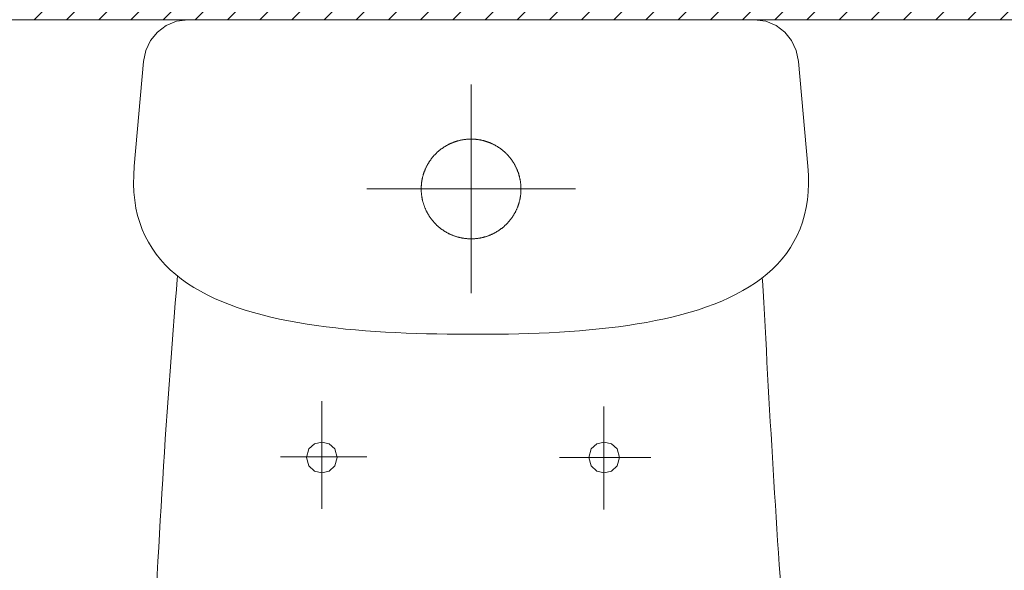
# Model space of a CAD drawing. Header units: inches. Extents: x 27484 to 71626, y -45113 to 39.
# Tile 86 of 256: x 34155 to 34209, y -31836 to -31806. Entities that reach past the tile are written whole.
import ezdxf

# ---------------------------------------------------------------- set-up
doc = ezdxf.new("R2010")
doc.units = ezdxf.units.IN
doc.header["$LTSCALE"] = 50
doc.header["$MEASUREMENT"] = 0
for name, color, linetype, lineweight in [('A-ARMATURA', 45, 'Continuous', 5), ('A-SCIANY', 5, 'Continuous', 18), ('A-ść. istn.', 8, 'Continuous', 0)]:
    doc.layers.add(name, color=color, linetype=linetype, lineweight=lineweight)

# ---------------------------------------------------------------- blocks, each defined once
blk = doc.blocks.new('A$C04280096')
at = {"layer": 'A-ARMATURA'}
for p, q in [((-161.82, -0.83), (-155.43, 0)), ((-155.43, 0), (155.43, 0)), ((155.43, 0), (161.82, -0.83)), ((-172.25, -6.79), (-167.48, -3.17)), ((-167.48, -3.17), (-161.82, -0.83)), ((161.82, -0.83), (167.48, -3.17)), ((167.48, -3.17), (172.25, -6.79)), ((-176, -11.46), (-172.25, -6.79)), ((172.25, -6.79), (176, -11.47)), ((-178.58, -16.96), (-176, -11.46)), ((176, -11.47), (178.58, -16.97)), ((-179.85, -23.06), (-178.58, -16.96)), ((178.58, -16.97), (179.85, -23.06)), ((-184.97, -80.5), (-179.85, -23.06)), ((179.85, -23.06), (184.97, -80.5)), ((0, -150.3), (0, -35.69)), ((-15.13, -70.16), (-15.37, -70.32)), ((-14.89, -70), (-15.13, -70.16)), ((-14.65, -69.84), (-14.89, -70)), ((-14.41, -69.69), (-14.65, -69.84)), ((-14.16, -69.54), (-14.41, -69.69)), ((-13.92, -69.39), (-14.16, -69.54)), ((-13.67, -69.25), (-13.92, -69.39)), ((-13.42, -69.11), (-13.67, -69.25)), ((-13.17, -68.97), (-13.42, -69.11)), ((-12.92, -68.83), (-13.17, -68.97)), ((-12.66, -68.7), (-12.92, -68.83)), ((-12.41, -68.57), (-12.66, -68.7)), ((-12.15, -68.44), (-12.41, -68.57)), ((-11.89, -68.31), (-12.15, -68.44)), ((-11.63, -68.19), (-11.89, -68.31)), ((-11.37, -68.07), (-11.63, -68.19)), ((-11.11, -67.95), (-11.37, -68.07)), ((-10.85, -67.84), (-11.11, -67.95)), ((-10.58, -67.72), (-10.85, -67.84)), ((-10.32, -67.62), (-10.58, -67.72)), ((-10.05, -67.51), (-10.32, -67.62)), ((-9.79, -67.4), (-10.05, -67.51)), ((-9.52, -67.3), (-9.79, -67.4)), ((-9.25, -67.21), (-9.52, -67.3)), ((-8.98, -67.11), (-9.25, -67.21)), ((-8.71, -67.02), (-8.98, -67.11)), ((-8.43, -66.93), (-8.71, -67.02)), ((-8.16, -66.84), (-8.43, -66.93)), ((-7.89, -66.76), (-8.16, -66.84)), ((-7.61, -66.68), (-7.89, -66.76)), ((-7.33, -66.6), (-7.61, -66.68)), ((-7.06, -66.52), (-7.33, -66.6)), ((-6.78, -66.45), (-7.06, -66.52)), ((-6.5, -66.38), (-6.78, -66.45)), ((-6.22, -66.31), (-6.5, -66.38)), ((-5.94, -66.25), (-6.22, -66.31)), ((-5.66, -66.19), (-5.94, -66.25)), ((-5.38, -66.13), (-5.66, -66.19)), ((-5.1, -66.08), (-5.38, -66.13)), ((-4.82, -66.02), (-5.1, -66.08)), ((-4.54, -65.97), (-4.82, -66.02)), ((-4.25, -65.93), (-4.54, -65.97)), ((-3.97, -65.89), (-4.25, -65.93)), ((-3.68, -65.85), (-3.97, -65.89)), ((-3.4, -65.81), (-3.68, -65.85)), ((-3.12, -65.77), (-3.4, -65.81)), ((-2.83, -65.74), (-3.12, -65.77)), ((-2.54, -65.72), (-2.83, -65.74)), ((-2.26, -65.69), (-2.54, -65.72)), ((-1.97, -65.67), (-2.26, -65.69)), ((-1.69, -65.65), (-1.97, -65.67)), ((-1.4, -65.63), (-1.69, -65.65)), ((-1.11, -65.62), (-1.4, -65.63)), ((-0.83, -65.61), (-1.11, -65.62)), ((-0.54, -65.6), (-0.83, -65.61)), ((-0.25, -65.6), (-0.54, -65.6)), ((0.03, -65.6), (-0.25, -65.6)), ((0.32, -65.6), (0.03, -65.6)), ((0.61, -65.6), (0.32, -65.6)), ((0.89, -65.61), (0.61, -65.6)), ((1.18, -65.62), (0.89, -65.61)), ((1.47, -65.64), (1.18, -65.62)), ((1.75, -65.65), (1.47, -65.64)), ((2.04, -65.67), (1.75, -65.65)), ((2.33, -65.7), (2.04, -65.67)), ((2.61, -65.72), (2.33, -65.7)), ((2.9, -65.75), (2.61, -65.72)), ((3.18, -65.78), (2.9, -65.75)), ((3.47, -65.82), (3.18, -65.78)), ((3.75, -65.86), (3.47, -65.82)), ((4.04, -65.9), (3.75, -65.86)), ((4.32, -65.94), (4.04, -65.9)), ((4.6, -65.99), (4.32, -65.94)), ((4.88, -66.04), (4.6, -65.99)), ((5.17, -66.09), (4.88, -66.04)), ((5.45, -66.14), (5.17, -66.09)), ((5.73, -66.2), (5.45, -66.14)), ((6.01, -66.26), (5.73, -66.2)), ((6.29, -66.33), (6.01, -66.26)), ((6.57, -66.4), (6.29, -66.33)), ((6.85, -66.47), (6.57, -66.4)), ((7.12, -66.54), (6.85, -66.47)), ((7.4, -66.62), (7.12, -66.54)), ((7.68, -66.69), (7.4, -66.62)), ((7.95, -66.78), (7.68, -66.69)), ((8.22, -66.86), (7.95, -66.78)), ((8.5, -66.95), (8.22, -66.86)), ((8.77, -67.04), (8.5, -66.95)), ((9.04, -67.13), (8.77, -67.04)), ((9.31, -67.23), (9.04, -67.13)), ((9.58, -67.33), (9.31, -67.23)), ((9.85, -67.43), (9.58, -67.33)), ((10.12, -67.53), (9.85, -67.43)), ((10.38, -67.64), (10.12, -67.53)), ((10.65, -67.75), (10.38, -67.64)), ((10.91, -67.86), (10.65, -67.75)), ((11.17, -67.98), (10.91, -67.86)), ((11.43, -68.1), (11.17, -67.98)), ((11.69, -68.22), (11.43, -68.1)), ((11.95, -68.34), (11.69, -68.22)), ((12.21, -68.47), (11.95, -68.34)), ((12.47, -68.6), (12.21, -68.47)), ((12.72, -68.73), (12.47, -68.6)), ((12.98, -68.86), (12.72, -68.73)), ((13.23, -69), (12.98, -68.86)), ((13.48, -69.14), (13.23, -69)), ((13.73, -69.28), (13.48, -69.14)), ((13.97, -69.43), (13.73, -69.28)), ((14.22, -69.58), (13.97, -69.43)), ((14.46, -69.73), (14.22, -69.58)), ((14.71, -69.88), (14.46, -69.73)), ((14.95, -70.03), (14.71, -69.88)), ((15.19, -70.19), (14.95, -70.03)), ((15.43, -70.35), (15.19, -70.19)), ((-21.09, -75.5), (-21.27, -75.73)), ((-20.9, -75.28), (-21.09, -75.5)), ((-20.72, -75.07), (-20.9, -75.28)), ((-20.53, -74.85), (-20.72, -75.07)), ((-20.34, -74.64), (-20.53, -74.85)), ((-20.14, -74.42), (-20.34, -74.64)), ((-19.95, -74.21), (-20.14, -74.42)), ((-19.75, -74.01), (-19.95, -74.21)), ((-19.55, -73.8), (-19.75, -74.01)), ((-19.35, -73.6), (-19.55, -73.8)), ((-19.14, -73.39), (-19.35, -73.6)), ((-18.94, -73.2), (-19.14, -73.39)), ((-18.73, -73), (-18.94, -73.2)), ((-18.52, -72.8), (-18.73, -73)), ((-18.31, -72.61), (-18.52, -72.8)), ((-18.09, -72.42), (-18.31, -72.61)), ((-17.87, -72.23), (-18.09, -72.42)), ((-17.66, -72.05), (-17.87, -72.23)), ((-17.44, -71.86), (-17.66, -72.05)), ((-17.21, -71.68), (-17.44, -71.86)), ((-16.99, -71.5), (-17.21, -71.68)), ((-16.76, -71.32), (-16.99, -71.5)), ((-16.54, -71.15), (-16.76, -71.32)), ((-16.31, -70.98), (-16.54, -71.15)), ((-16.08, -70.81), (-16.31, -70.98)), ((-15.84, -70.64), (-16.08, -70.81)), ((-15.61, -70.48), (-15.84, -70.64)), ((-15.37, -70.32), (-15.61, -70.48)), ((15.66, -70.52), (15.43, -70.35)), ((15.9, -70.68), (15.66, -70.52)), ((16.13, -70.85), (15.9, -70.68)), ((16.36, -71.02), (16.13, -70.85)), ((16.59, -71.19), (16.36, -71.02)), ((16.82, -71.37), (16.59, -71.19)), ((17.04, -71.54), (16.82, -71.37)), ((17.27, -71.72), (17.04, -71.54)), ((17.49, -71.91), (17.27, -71.72)), ((17.71, -72.09), (17.49, -71.91)), ((17.93, -72.28), (17.71, -72.09)), ((18.14, -72.46), (17.93, -72.28)), ((18.36, -72.66), (18.14, -72.46)), ((18.57, -72.85), (18.36, -72.66)), ((18.78, -73.04), (18.57, -72.85)), ((18.99, -73.24), (18.78, -73.04)), ((19.19, -73.44), (18.99, -73.24)), ((19.39, -73.64), (19.19, -73.44)), ((19.6, -73.85), (19.39, -73.64)), ((19.8, -74.05), (19.6, -73.85)), ((19.99, -74.26), (19.8, -74.05)), ((20.19, -74.47), (19.99, -74.26)), ((20.38, -74.69), (20.19, -74.47)), ((20.57, -74.9), (20.38, -74.69)), ((20.76, -75.12), (20.57, -74.9)), ((20.95, -75.33), (20.76, -75.12)), ((21.13, -75.56), (20.95, -75.33)), ((21.31, -75.78), (21.13, -75.56)), ((-185.28, -85.38), (-184.97, -80.5)), ((-24.65, -81.04), (-24.77, -81.3)), ((-24.52, -80.78), (-24.65, -81.04)), ((-24.39, -80.52), (-24.52, -80.78)), ((-24.26, -80.27), (-24.39, -80.52)), ((-24.13, -80.02), (-24.26, -80.27)), ((-23.99, -79.76), (-24.13, -80.02)), ((-23.85, -79.51), (-23.99, -79.76)), ((-23.71, -79.26), (-23.85, -79.51)), ((-23.56, -79.02), (-23.71, -79.26)), ((-23.42, -78.77), (-23.56, -79.02)), ((-23.27, -78.53), (-23.42, -78.77)), ((-23.11, -78.28), (-23.27, -78.53)), ((-22.96, -78.04), (-23.11, -78.28)), ((-22.8, -77.8), (-22.96, -78.04)), ((-22.64, -77.57), (-22.8, -77.8)), ((-22.48, -77.33), (-22.64, -77.57)), ((-22.31, -77.09), (-22.48, -77.33)), ((-22.14, -76.86), (-22.31, -77.09)), ((-21.97, -76.63), (-22.14, -76.86)), ((-21.8, -76.4), (-21.97, -76.63)), ((-21.63, -76.17), (-21.8, -76.4)), ((-21.45, -75.95), (-21.63, -76.17)), ((-21.27, -75.73), (-21.45, -75.95)), ((21.49, -76), (21.31, -75.78)), ((21.67, -76.23), (21.49, -76)), ((21.84, -76.46), (21.67, -76.23)), ((22.01, -76.69), (21.84, -76.46)), ((22.18, -76.92), (22.01, -76.69)), ((22.35, -77.15), (22.18, -76.92)), ((22.51, -77.38), (22.35, -77.15)), ((22.68, -77.62), (22.51, -77.38)), ((22.84, -77.86), (22.68, -77.62)), ((22.99, -78.1), (22.84, -77.86)), ((23.15, -78.34), (22.99, -78.1)), ((23.3, -78.58), (23.15, -78.34)), ((23.45, -78.83), (23.3, -78.58)), ((23.6, -79.08), (23.45, -78.83)), ((23.74, -79.32), (23.6, -79.08)), ((23.88, -79.57), (23.74, -79.32)), ((24.02, -79.82), (23.88, -79.57)), ((24.16, -80.08), (24.02, -79.82)), ((24.29, -80.33), (24.16, -80.08)), ((24.42, -80.58), (24.29, -80.33)), ((24.55, -80.84), (24.42, -80.58)), ((24.68, -81.1), (24.55, -80.84)), ((24.8, -81.36), (24.68, -81.1)), ((184.97, -80.5), (185.28, -85.44)), ((-185.34, -90.09), (-185.28, -85.38)), ((-26.6, -86.42), (-26.66, -86.7)), ((-26.53, -86.15), (-26.6, -86.42)), ((-26.45, -85.87), (-26.53, -86.15)), ((-26.38, -85.59), (-26.45, -85.87)), ((-26.3, -85.32), (-26.38, -85.59)), ((-26.22, -85.04), (-26.3, -85.32)), ((-26.13, -84.77), (-26.22, -85.04)), ((-26.04, -84.49), (-26.13, -84.77)), ((-25.95, -84.22), (-26.04, -84.49)), ((-25.86, -83.95), (-25.95, -84.22)), ((-25.76, -83.68), (-25.86, -83.95)), ((-25.67, -83.41), (-25.76, -83.68)), ((-25.56, -83.14), (-25.67, -83.41)), ((-25.46, -82.88), (-25.56, -83.14)), ((-25.35, -82.61), (-25.46, -82.88)), ((-25.24, -82.34), (-25.35, -82.61)), ((-25.13, -82.08), (-25.24, -82.34)), ((-25.01, -81.82), (-25.13, -82.08)), ((-24.89, -81.56), (-25.01, -81.82)), ((-24.77, -81.3), (-24.89, -81.56)), ((24.92, -81.62), (24.8, -81.36)), ((25.04, -81.88), (24.92, -81.62)), ((25.16, -82.14), (25.04, -81.88)), ((25.27, -82.41), (25.16, -82.14)), ((25.38, -82.67), (25.27, -82.41)), ((25.48, -82.94), (25.38, -82.67)), ((25.59, -83.21), (25.48, -82.94)), ((25.69, -83.47), (25.59, -83.21)), ((25.79, -83.74), (25.69, -83.47)), ((25.88, -84.01), (25.79, -83.74)), ((25.98, -84.29), (25.88, -84.01)), ((26.07, -84.56), (25.98, -84.29)), ((26.15, -84.83), (26.07, -84.56)), ((26.24, -85.11), (26.15, -84.83)), ((26.32, -85.38), (26.24, -85.11)), ((26.4, -85.66), (26.32, -85.38)), ((26.47, -85.93), (26.4, -85.66)), ((26.54, -86.21), (26.47, -85.93)), ((26.61, -86.49), (26.54, -86.21)), ((26.68, -86.77), (26.61, -86.49)), ((185.28, -85.44), (185.34, -90.2)), ((-185.15, -94.62), (-185.34, -90.09)), ((-27.37, -91.81), (-27.38, -92.1)), ((-27.36, -91.52), (-27.37, -91.81)), ((-27.34, -91.24), (-27.36, -91.52)), ((-27.32, -90.95), (-27.34, -91.24)), ((-27.3, -90.67), (-27.32, -90.95)), ((-27.27, -90.38), (-27.3, -90.67)), ((-27.24, -90.09), (-27.27, -90.38)), ((-27.21, -89.81), (-27.24, -90.09)), ((-27.18, -89.52), (-27.21, -89.81)), ((-27.14, -89.24), (-27.18, -89.52)), ((-27.1, -88.96), (-27.14, -89.24)), ((-27.05, -88.67), (-27.1, -88.96)), ((-27.01, -88.39), (-27.05, -88.67)), ((-26.96, -88.11), (-27.01, -88.39)), ((-26.9, -87.82), (-26.96, -88.11)), ((-26.85, -87.54), (-26.9, -87.82)), ((-26.79, -87.26), (-26.85, -87.54)), ((-26.73, -86.98), (-26.79, -87.26)), ((-26.66, -86.7), (-26.73, -86.98)), ((26.74, -87.05), (26.68, -86.77)), ((26.8, -87.33), (26.74, -87.05)), ((26.86, -87.61), (26.8, -87.33)), ((26.92, -87.89), (26.86, -87.61)), ((26.97, -88.17), (26.92, -87.89)), ((27.02, -88.46), (26.97, -88.17)), ((27.06, -88.74), (27.02, -88.46)), ((27.11, -89.02), (27.06, -88.74)), ((27.15, -89.31), (27.11, -89.02)), ((27.18, -89.59), (27.15, -89.31)), ((27.22, -89.88), (27.18, -89.59)), ((27.25, -90.16), (27.22, -89.88)), ((27.28, -90.45), (27.25, -90.16)), ((27.3, -90.73), (27.28, -90.45)), ((27.32, -91.02), (27.3, -90.73)), ((27.34, -91.3), (27.32, -91.02)), ((27.36, -91.59), (27.34, -91.3)), ((27.37, -91.88), (27.36, -91.59)), ((27.38, -92.16), (27.37, -91.88)), ((185.34, -90.2), (185.15, -94.79)), ((-184.71, -99), (-185.15, -94.62)), ((-57.3, -92.99), (57.3, -92.99)), ((-27.39, -92.67), (-27.4, -92.96)), ((-27.4, -92.96), (-27.39, -93.24)), ((-27.38, -92.1), (-27.39, -92.38)), ((-27.39, -92.38), (-27.39, -92.67)), ((-27.39, -93.24), (-27.39, -93.53)), ((-27.39, -93.53), (-27.38, -93.82)), ((-27.38, -93.82), (-27.37, -94.1)), ((-27.37, -94.1), (-27.36, -94.39)), ((-27.36, -94.39), (-27.34, -94.68)), ((-27.34, -94.68), (-27.32, -94.96)), ((-27.32, -94.96), (-27.3, -95.25)), ((-27.3, -95.25), (-27.28, -95.54)), ((-27.28, -95.54), (-27.25, -95.82)), ((-27.25, -95.82), (-27.22, -96.11)), ((-27.22, -96.11), (-27.18, -96.39)), ((-27.18, -96.39), (-27.15, -96.68)), ((-27.15, -96.68), (-27.11, -96.96)), ((-27.11, -96.96), (-27.06, -97.24)), ((-27.06, -97.24), (-27.02, -97.53)), ((27.01, -97.6), (27.05, -97.32)), ((27.05, -97.32), (27.1, -97.03)), ((27.1, -97.03), (27.14, -96.75)), ((27.14, -96.75), (27.17, -96.46)), ((27.17, -96.46), (27.21, -96.18)), ((27.21, -96.18), (27.24, -95.89)), ((27.24, -95.89), (27.27, -95.61)), ((27.27, -95.61), (27.3, -95.32)), ((27.3, -95.32), (27.32, -95.04)), ((27.32, -95.04), (27.34, -94.75)), ((27.34, -94.75), (27.36, -94.46)), ((27.36, -94.46), (27.37, -94.18)), ((27.37, -94.18), (27.38, -93.89)), ((27.39, -92.45), (27.38, -92.16)), ((27.38, -93.89), (27.39, -93.6)), ((27.39, -92.74), (27.39, -92.45)), ((27.4, -93.03), (27.39, -92.74)), ((27.39, -93.32), (27.4, -93.03)), ((27.39, -93.6), (27.39, -93.32)), ((27.4, -92.99), (27.4, -92.99)), ((27.4, -93.03), (27.4, -93.03)), ((185.15, -94.79), (184.7, -99.21)), ((-184.04, -103.2), (-184.71, -99)), ((-27.02, -97.53), (-26.97, -97.81)), ((-26.97, -97.81), (-26.92, -98.09)), ((-26.92, -98.09), (-26.86, -98.37)), ((-26.86, -98.37), (-26.8, -98.65)), ((-26.8, -98.65), (-26.74, -98.93)), ((-26.74, -98.93), (-26.68, -99.21)), ((-26.68, -99.21), (-26.61, -99.49)), ((-26.61, -99.49), (-26.54, -99.77)), ((-26.54, -99.77), (-26.47, -100.05)), ((-26.47, -100.05), (-26.4, -100.33)), ((-26.4, -100.33), (-26.32, -100.6)), ((-26.32, -100.6), (-26.24, -100.88)), ((-26.24, -100.88), (-26.15, -101.15)), ((-26.15, -101.15), (-26.07, -101.42)), ((-26.07, -101.42), (-25.98, -101.7)), ((-25.98, -101.7), (-25.88, -101.97)), ((-25.88, -101.97), (-25.79, -102.24)), ((-25.79, -102.24), (-25.69, -102.51)), ((-25.69, -102.51), (-25.59, -102.78)), ((25.56, -102.85), (25.66, -102.58)), ((25.66, -102.58), (25.76, -102.31)), ((25.76, -102.31), (25.86, -102.04)), ((25.86, -102.04), (25.95, -101.77)), ((25.95, -101.77), (26.04, -101.49)), ((26.04, -101.49), (26.13, -101.22)), ((26.13, -101.22), (26.22, -100.95)), ((26.22, -100.95), (26.3, -100.67)), ((26.3, -100.67), (26.38, -100.4)), ((26.38, -100.4), (26.45, -100.12)), ((26.45, -100.12), (26.53, -99.84)), ((26.53, -99.84), (26.6, -99.56)), ((26.6, -99.56), (26.66, -99.28)), ((26.66, -99.28), (26.73, -99)), ((26.73, -99), (26.79, -98.72)), ((26.79, -98.72), (26.85, -98.44)), ((26.85, -98.44), (26.9, -98.16)), ((26.9, -98.16), (26.96, -97.88)), ((26.96, -97.88), (27.01, -97.6)), ((184.7, -99.21), (184.02, -103.46)), ((-183.13, -107.25), (-184.04, -103.2)), ((-182, -111.14), (-183.13, -107.25)), ((-25.59, -102.78), (-25.48, -103.04)), ((-25.48, -103.04), (-25.38, -103.31)), ((-25.38, -103.31), (-25.27, -103.58)), ((-25.27, -103.58), (-25.16, -103.84)), ((-25.16, -103.84), (-25.04, -104.1)), ((-25.04, -104.1), (-24.92, -104.36)), ((-24.92, -104.36), (-24.8, -104.62)), ((-24.8, -104.62), (-24.68, -104.88)), ((-24.68, -104.88), (-24.55, -105.14)), ((-24.55, -105.14), (-24.43, -105.4)), ((-24.43, -105.4), (-24.29, -105.65)), ((-24.29, -105.65), (-24.16, -105.91)), ((-24.16, -105.91), (-24.02, -106.16)), ((-24.02, -106.16), (-23.88, -106.41)), ((-23.88, -106.41), (-23.74, -106.66)), ((-23.74, -106.66), (-23.6, -106.91)), ((-23.6, -106.91), (-23.45, -107.15)), ((-23.45, -107.15), (-23.3, -107.4)), ((-23.3, -107.4), (-23.15, -107.64)), ((-23.15, -107.64), (-23, -107.88)), ((-23, -107.88), (-22.84, -108.12)), ((-22.84, -108.12), (-22.68, -108.36)), ((22.8, -108.18), (22.96, -107.94)), ((22.96, -107.94), (23.11, -107.7)), ((23.11, -107.7), (23.26, -107.46)), ((23.26, -107.46), (23.41, -107.22)), ((23.41, -107.22), (23.56, -106.97)), ((23.56, -106.97), (23.71, -106.72)), ((23.71, -106.72), (23.85, -106.47)), ((23.85, -106.47), (23.99, -106.22)), ((23.99, -106.22), (24.13, -105.97)), ((24.13, -105.97), (24.26, -105.72)), ((24.26, -105.72), (24.39, -105.46)), ((24.39, -105.46), (24.52, -105.21)), ((24.52, -105.21), (24.65, -104.95)), ((24.65, -104.95), (24.77, -104.69)), ((24.77, -104.69), (24.89, -104.43)), ((24.89, -104.43), (25.01, -104.17)), ((25.01, -104.17), (25.13, -103.91)), ((25.13, -103.91), (25.24, -103.64)), ((25.24, -103.64), (25.35, -103.38)), ((25.35, -103.38), (25.46, -103.11)), ((25.46, -103.11), (25.56, -102.85)), ((183.1, -107.54), (181.95, -111.46)), ((184.02, -103.46), (183.1, -107.54)), ((-180.65, -114.88), (-182, -111.14)), ((-22.68, -108.36), (-22.52, -108.6)), ((-22.52, -108.6), (-22.35, -108.83)), ((-22.35, -108.83), (-22.18, -109.07)), ((-22.18, -109.07), (-22.01, -109.3)), ((-22.01, -109.3), (-21.84, -109.53)), ((-21.84, -109.53), (-21.67, -109.76)), ((-21.67, -109.76), (-21.49, -109.98)), ((-21.49, -109.98), (-21.31, -110.21)), ((-21.31, -110.21), (-21.13, -110.43)), ((-21.13, -110.43), (-20.95, -110.65)), ((-20.95, -110.65), (-20.76, -110.87)), ((-20.76, -110.87), (-20.57, -111.08)), ((-20.57, -111.08), (-20.38, -111.3)), ((-20.38, -111.3), (-20.19, -111.51)), ((-20.19, -111.51), (-19.99, -111.72)), ((-19.99, -111.72), (-19.8, -111.93)), ((-19.8, -111.93), (-19.6, -112.13)), ((-19.6, -112.13), (-19.4, -112.34)), ((-19.4, -112.34), (-19.19, -112.54)), ((-19.19, -112.54), (-18.99, -112.74)), ((-18.99, -112.74), (-18.78, -112.94)), ((-18.78, -112.94), (-18.57, -113.13)), ((-18.57, -113.13), (-18.36, -113.33)), ((-18.36, -113.33), (-18.14, -113.52)), ((-18.14, -113.52), (-17.93, -113.71)), ((18.09, -113.57), (18.3, -113.38)), ((18.3, -113.38), (18.52, -113.18)), ((18.52, -113.18), (18.73, -112.99)), ((18.73, -112.99), (18.94, -112.79)), ((18.94, -112.79), (19.14, -112.59)), ((19.14, -112.59), (19.35, -112.39)), ((19.35, -112.39), (19.55, -112.19)), ((19.55, -112.19), (19.75, -111.98)), ((19.75, -111.98), (19.95, -111.77)), ((19.95, -111.77), (20.14, -111.56)), ((20.14, -111.56), (20.33, -111.35)), ((20.33, -111.35), (20.53, -111.14)), ((20.53, -111.14), (20.71, -110.92)), ((20.71, -110.92), (20.9, -110.7)), ((20.9, -110.7), (21.09, -110.48)), ((21.09, -110.48), (21.27, -110.26)), ((21.27, -110.26), (21.45, -110.04)), ((21.45, -110.04), (21.62, -109.81)), ((21.62, -109.81), (21.8, -109.59)), ((21.8, -109.59), (21.97, -109.36)), ((21.97, -109.36), (22.14, -109.13)), ((22.14, -109.13), (22.31, -108.89)), ((22.31, -108.89), (22.47, -108.66)), ((22.47, -108.66), (22.64, -108.42)), ((22.64, -108.42), (22.8, -108.18)), ((181.95, -111.46), (180.58, -115.23)), ((-179.08, -118.47), (-180.65, -114.88)), ((-177.3, -121.91), (-179.08, -118.47)), ((-17.93, -113.71), (-17.71, -113.89)), ((-17.71, -113.89), (-17.49, -114.08)), ((-17.49, -114.08), (-17.27, -114.26)), ((-17.27, -114.26), (-17.04, -114.44)), ((-17.04, -114.44), (-16.82, -114.62)), ((-16.82, -114.62), (-16.59, -114.79)), ((-16.59, -114.79), (-16.36, -114.96)), ((-16.36, -114.96), (-16.13, -115.14)), ((-16.13, -115.14), (-15.9, -115.3)), ((-15.9, -115.3), (-15.66, -115.47)), ((-15.66, -115.47), (-15.43, -115.63)), ((-15.43, -115.63), (-15.19, -115.79)), ((-15.19, -115.79), (-14.95, -115.95)), ((-14.95, -115.95), (-14.71, -116.1)), ((-14.71, -116.1), (-14.47, -116.26)), ((-14.47, -116.26), (-14.22, -116.41)), ((-14.22, -116.41), (-13.98, -116.55)), ((-13.98, -116.55), (-13.73, -116.7)), ((-13.73, -116.7), (-13.48, -116.84)), ((-13.48, -116.84), (-13.23, -116.98)), ((-13.23, -116.98), (-12.98, -117.12)), ((-12.98, -117.12), (-12.72, -117.25)), ((-12.72, -117.25), (-12.47, -117.39)), ((-12.47, -117.39), (-12.21, -117.52)), ((-12.21, -117.52), (-11.96, -117.64)), ((-11.96, -117.64), (-11.7, -117.77)), ((-11.7, -117.77), (-11.44, -117.89)), ((-11.44, -117.89), (-11.18, -118.01)), ((-11.18, -118.01), (-10.91, -118.12)), ((-10.91, -118.12), (-10.65, -118.23)), ((-10.65, -118.23), (-10.38, -118.34)), ((-10.38, -118.34), (-10.12, -118.45)), ((-10.12, -118.45), (-9.85, -118.56)), ((-9.85, -118.56), (-9.58, -118.66)), ((-9.58, -118.66), (-9.31, -118.76)), ((-9.31, -118.76), (-9.04, -118.85)), ((-9.04, -118.85), (-8.77, -118.95)), ((-8.77, -118.95), (-8.5, -119.04)), ((8.7, -118.97), (8.97, -118.88)), ((8.97, -118.88), (9.25, -118.78)), ((9.25, -118.78), (9.52, -118.68)), ((9.52, -118.68), (9.78, -118.58)), ((9.78, -118.58), (10.05, -118.48)), ((10.05, -118.48), (10.32, -118.37)), ((10.32, -118.37), (10.58, -118.26)), ((10.58, -118.26), (10.85, -118.15)), ((10.85, -118.15), (11.11, -118.03)), ((11.11, -118.03), (11.37, -117.92)), ((11.37, -117.92), (11.63, -117.8)), ((11.63, -117.8), (11.89, -117.67)), ((11.89, -117.67), (12.15, -117.55)), ((12.15, -117.55), (12.4, -117.42)), ((12.4, -117.42), (12.66, -117.29)), ((12.66, -117.29), (12.91, -117.15)), ((12.91, -117.15), (13.17, -117.02)), ((13.17, -117.02), (13.42, -116.88)), ((13.42, -116.88), (13.67, -116.74)), ((13.67, -116.74), (13.91, -116.59)), ((13.91, -116.59), (14.16, -116.44)), ((14.16, -116.44), (14.41, -116.3)), ((14.41, -116.3), (14.65, -116.14)), ((14.65, -116.14), (14.89, -115.99)), ((14.89, -115.99), (15.13, -115.83)), ((15.13, -115.83), (15.37, -115.67)), ((15.37, -115.67), (15.6, -115.51)), ((15.6, -115.51), (15.84, -115.34)), ((15.84, -115.34), (16.07, -115.18)), ((16.07, -115.18), (16.3, -115.01)), ((16.3, -115.01), (16.53, -114.84)), ((16.53, -114.84), (16.76, -114.66)), ((16.76, -114.66), (16.99, -114.49)), ((16.99, -114.49), (17.21, -114.31)), ((17.21, -114.31), (17.43, -114.12)), ((17.43, -114.12), (17.65, -113.94)), ((17.65, -113.94), (17.87, -113.76)), ((17.87, -113.76), (18.09, -113.57)), ((178.98, -118.84), (177.18, -122.29)), ((180.58, -115.23), (178.98, -118.84)), ((-175.32, -125.21), (-177.3, -121.91)), ((-8.5, -119.04), (-8.23, -119.12)), ((-8.23, -119.12), (-7.95, -119.21)), ((-7.95, -119.21), (-7.68, -119.29)), ((-7.68, -119.29), (-7.4, -119.37)), ((-7.4, -119.37), (-7.13, -119.45)), ((-7.13, -119.45), (-6.85, -119.52)), ((-6.85, -119.52), (-6.57, -119.59)), ((-6.57, -119.59), (-6.29, -119.66)), ((-6.29, -119.66), (-6.01, -119.72)), ((-6.01, -119.72), (-5.73, -119.78)), ((-5.73, -119.78), (-5.45, -119.84)), ((-5.45, -119.84), (-5.17, -119.9)), ((-5.17, -119.9), (-4.89, -119.95)), ((-4.89, -119.95), (-4.6, -120)), ((-4.6, -120), (-4.32, -120.04)), ((-4.32, -120.04), (-4.04, -120.09)), ((-4.04, -120.09), (-3.75, -120.13)), ((-3.75, -120.13), (-3.47, -120.17)), ((-3.47, -120.17), (-3.18, -120.2)), ((-3.18, -120.2), (-2.9, -120.23)), ((-2.9, -120.23), (-2.61, -120.26)), ((-2.61, -120.26), (-2.33, -120.29)), ((-2.33, -120.29), (-2.04, -120.31)), ((-2.04, -120.31), (-1.76, -120.33)), ((-1.76, -120.33), (-1.47, -120.35)), ((-1.47, -120.35), (-1.18, -120.36)), ((-1.18, -120.36), (-0.9, -120.37)), ((-0.9, -120.37), (-0.61, -120.38)), ((-0.61, -120.38), (-0.32, -120.39)), ((-0.32, -120.39), (-0.04, -120.39)), ((-0.04, -120.39), (0.25, -120.39)), ((0.25, -120.39), (0.54, -120.38)), ((0.54, -120.38), (0.82, -120.38)), ((0.82, -120.38), (1.11, -120.37)), ((1.11, -120.37), (1.4, -120.35)), ((1.4, -120.35), (1.68, -120.34)), ((1.68, -120.34), (1.97, -120.32)), ((1.97, -120.32), (2.26, -120.29)), ((2.26, -120.29), (2.54, -120.27)), ((2.54, -120.27), (2.83, -120.24)), ((2.83, -120.24), (3.11, -120.21)), ((3.11, -120.21), (3.4, -120.18)), ((3.4, -120.18), (3.68, -120.14)), ((3.68, -120.14), (3.97, -120.1)), ((3.97, -120.1), (4.25, -120.06)), ((4.25, -120.06), (4.53, -120.01)), ((4.53, -120.01), (4.82, -119.96)), ((4.82, -119.96), (5.1, -119.91)), ((5.1, -119.91), (5.38, -119.85)), ((5.38, -119.85), (5.66, -119.8)), ((5.66, -119.8), (5.94, -119.74)), ((5.94, -119.74), (6.22, -119.67)), ((6.22, -119.67), (6.5, -119.61)), ((6.5, -119.61), (6.78, -119.54)), ((6.78, -119.54), (7.06, -119.46)), ((7.06, -119.46), (7.33, -119.39)), ((7.33, -119.39), (7.61, -119.31)), ((7.61, -119.31), (7.88, -119.23)), ((7.88, -119.23), (8.16, -119.15)), ((8.16, -119.15), (8.43, -119.06)), ((8.43, -119.06), (8.7, -118.97)), ((177.18, -122.29), (175.16, -125.6)), ((-173.14, -128.36), (-175.32, -125.21)), ((-170.76, -131.37), (-173.14, -128.36)), ((172.95, -128.76), (170.54, -131.78)), ((175.16, -125.6), (172.95, -128.76)), ((-168.2, -134.25), (-170.76, -131.37)), ((-165.45, -137), (-168.2, -134.25)), ((167.94, -134.67), (165.16, -137.41)), ((170.54, -131.78), (167.94, -134.67)), ((-162.53, -139.61), (-165.45, -137)), ((-159.44, -142.1), (-162.53, -139.61)), ((162.19, -140.02), (159.06, -142.51)), ((165.16, -137.41), (162.19, -140.02)), ((-160.46, -148.9), (-159.94, -143.35)), ((-159.94, -143.35), (-159.8, -141.81)), ((-156.18, -144.47), (-159.44, -142.1)), ((-152.76, -146.71), (-156.18, -144.47)), ((155.76, -144.86), (152.29, -147.1)), ((159.06, -142.51), (155.76, -144.86)), ((161.15, -140.85), (161.32, -142.74)), ((161.32, -142.74), (161.82, -148.3)), ((-149.19, -148.84), (-152.76, -146.71)), ((-145.47, -150.85), (-149.19, -148.84)), ((-141.61, -152.75), (-145.47, -150.85)), ((144.91, -151.21), (140.99, -153.1)), ((148.67, -149.21), (144.91, -151.21)), ((152.29, -147.1), (148.67, -149.21)), ((-137.6, -154.55), (-141.61, -152.75)), ((-133.47, -156.23), (-137.6, -154.55)), ((-129.21, -157.82), (-133.47, -156.23)), ((132.76, -156.54), (128.45, -158.1)), ((136.94, -154.87), (132.76, -156.54)), ((140.99, -153.1), (136.94, -154.87)), ((-124.83, -159.3), (-129.21, -157.82)), ((-120.34, -160.69), (-124.83, -159.3)), ((-115.74, -161.98), (-120.34, -160.69)), ((-111.03, -163.18), (-115.74, -161.98)), ((114.82, -162.2), (110.06, -163.38)), ((119.47, -160.93), (114.82, -162.2)), ((124.02, -159.56), (119.47, -160.93)), ((128.45, -158.1), (124.02, -159.56)), ((-106.22, -164.3), (-111.03, -163.18)), ((-101.32, -165.33), (-106.22, -164.3)), ((-96.34, -166.28), (-101.32, -165.33)), ((-91.27, -167.15), (-96.34, -166.28)), ((-86.13, -167.94), (-91.27, -167.15)), ((90.09, -167.25), (84.9, -168.03)), ((95.21, -166.41), (90.09, -167.25)), ((100.25, -165.48), (95.21, -166.41)), ((105.2, -164.47), (100.25, -165.48)), ((110.06, -163.38), (105.2, -164.47)), ((-80.92, -168.66), (-86.13, -167.94)), ((-75.64, -169.31), (-80.92, -168.66)), ((-70.3, -169.9), (-75.64, -169.31)), ((-64.91, -170.42), (-70.3, -169.9)), ((-59.47, -170.88), (-64.91, -170.42)), ((-53.99, -171.29), (-59.47, -170.88)), ((-48.48, -171.63), (-53.99, -171.29)), ((-42.93, -171.93), (-48.48, -171.63)), ((-37.36, -172.18), (-42.93, -171.93)), ((-31.76, -172.38), (-37.36, -172.18)), ((-26.15, -172.54), (-31.76, -172.38)), ((-20.54, -172.66), (-26.15, -172.54)), ((-14.92, -172.75), (-20.54, -172.66)), ((-9.3, -172.8), (-14.92, -172.75)), ((-3.69, -172.82), (-9.3, -172.8)), ((1.9, -172.81), (-3.69, -172.82)), ((7.53, -172.78), (1.9, -172.81)), ((1.9, -172.81), (1.9, -172.81)), ((13.18, -172.71), (7.53, -172.78)), ((18.82, -172.62), (13.18, -172.71)), ((24.47, -172.5), (18.82, -172.62)), ((30.11, -172.34), (24.47, -172.5)), ((35.74, -172.14), (30.11, -172.34)), ((41.35, -171.9), (35.74, -172.14)), ((46.93, -171.61), (41.35, -171.9)), ((52.49, -171.27), (46.93, -171.61)), ((58.01, -170.88), (52.49, -171.27)), ((63.5, -170.43), (58.01, -170.88)), ((68.93, -169.93), (63.5, -170.43)), ((74.31, -169.36), (68.93, -169.93)), ((79.64, -168.73), (74.31, -169.36)), ((84.9, -168.03), (79.64, -168.73)), ((82.03, -209.47), (82.03, -268.73)), ((-72.95, -212.51), (-72.95, -269.03)), ((-77.06, -233.02), (-73.01, -232.08)), ((-73.01, -232.08), (-68.97, -233.02)), ((77.92, -233.02), (81.96, -232.08)), ((81.96, -232.08), (86.01, -233.02)), ((-81.42, -240.48), (-80.17, -235.82)), ((-80.17, -235.82), (-77.06, -233.02)), ((-68.97, -233.02), (-65.86, -235.82)), ((-65.86, -235.82), (-64.61, -240.48)), ((73.56, -240.48), (74.8, -235.82)), ((74.8, -235.82), (77.92, -233.02)), ((86.01, -233.02), (89.12, -235.82)), ((89.12, -235.82), (90.37, -240.48)), ((-98.64, -240.47), (-48.47, -240.47)), ((-80.17, -245.15), (-81.42, -240.48)), ((-64.61, -240.49), (-65.86, -245.15)), ((-64.61, -240.48), (-64.61, -240.49)), ((57.18, -240.16), (104.61, -240.16)), ((74.8, -245.15), (73.56, -240.48)), ((90.37, -240.49), (89.12, -245.15)), ((90.37, -240.48), (90.37, -240.49)), ((-77.06, -247.95), (-80.17, -245.15)), ((-73.01, -248.89), (-77.06, -247.95)), ((-68.97, -247.95), (-73.01, -248.89)), ((-65.86, -245.15), (-68.97, -247.95)), ((77.92, -247.95), (74.8, -245.15)), ((81.96, -248.89), (77.92, -247.95)), ((86, -247.95), (81.96, -248.89)), ((89.12, -245.15), (86, -247.95))]:
    blk.add_line(p, q, dxfattribs=at)
at = {"layer": 'A-ARMATURA', "linetype": 'Continuous'}
for centre, radius, start, end in [((-8576.26, 264.4), 8425.94, 355.762455, 357.188478), ((-5010.96, -574.67), 5190.32, 2.07305, 4.71198)]:
    blk.add_arc(centre, radius, start, end, dxfattribs=at)
blk = doc.blocks.new('A$C6D4569AD')
at = {"layer": 'A-ARMATURA', "xscale": -0.09999999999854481, "yscale": 0.1000000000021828, "zscale": 0.1, "rotation": 270}
blk.add_blockref('A$C04280096', (15.03, 0), dxfattribs=at)

msp = doc.modelspace()

# ---------------------------------------------------------------- hatches: boundary and pattern name
at = {"layer": 'A-ść. istn.', "ltscale": 0.1}
h = msp.add_hatch(dxfattribs=at)
h.set_pattern_fill('ANSI31', color=256, scale=10)
h.set_pattern_definition([(45, (31560.1443, -34930.5661), (-0.88388348, 0.88388348), [])])
h.paths.add_polyline_path([(34554.98246, -31793.56607), (34519.48246, -31793.56607), (34519.48246, -31806.06607), (34542.48246, -31806.06607), (34542.48246, -31807.06607), (34554.98246, -31807.06607)])
h.paths.add_polyline_path([(34369.48246, -31793.56607), (34344.48246, -31793.56607), (34344.48246, -31806.06607), (34369.48246, -31806.06607)])
h.paths.add_polyline_path([(34369.48246, -31769.06607), (34344.48246, -31769.06607), (34344.48246, -31793.56607), (34369.48246, -31793.56607)])
edge = h.paths.add_edge_path()
edge.add_line((34343.48246, -31769.06607), (34318.48246, -31769.06607))
edge.add_line((34318.48246, -31769.06607), (34318.48246, -31793.56607))
edge.add_line((34318.48246, -31793.56607), (34323.48246, -31793.56607))
edge.add_arc((34330.98246, -31793.56607), 7.5, 135, 179.999999, ccw=False)
edge.add_arc((34330.98246, -31793.56607), 7.5, 0.000001, 135, ccw=False)
edge.add_line((34338.48246, -31793.56607), (34343.48246, -31793.56607))
edge.add_line((34343.48246, -31793.56607), (34343.48246, -31769.06607))
edge = h.paths.add_edge_path()
edge.add_line((34343.48246, -31793.56607), (34338.48246, -31793.56607))
edge.add_arc((34330.98246, -31793.56607), 7.5, -45, 0.000001, ccw=False)
edge.add_arc((34330.98246, -31793.56607), 7.5, 179.999999, 315, ccw=False)
edge.add_line((34323.48246, -31793.56607), (34318.48246, -31793.56607))
edge.add_line((34318.48246, -31793.56607), (34318.48246, -31806.06607))
edge.add_line((34318.48246, -31806.06607), (34343.48246, -31806.06607))
edge.add_line((34343.48246, -31806.06607), (34343.48246, -31793.56607))
h.paths.add_polyline_path([(34317.48246, -31793.56607), (34292.48246, -31793.56607), (34292.48246, -31806.06607), (34317.48246, -31806.06607)])
h.paths.add_polyline_path([(34317.48246, -31769.06607), (34292.48246, -31769.06607), (34292.48246, -31793.56607), (34317.48246, -31793.56607)])
h.paths.add_polyline_path([(34142.48246, -31793.56607), (34092.01606, -31793.56607), (34092.01606, -31806.06607), (34142.48246, -31806.06607)])
h.paths.add_polyline_path([(34142.48246, -31769.06607), (34092.01606, -31769.06607), (34092.01606, -31793.56607), (34142.48246, -31793.56607)])
h.paths.add_polyline_path([(34092.01606, -31769.06607), (34039.48246, -31769.06607), (34039.48246, -31663.56607), (34014.98246, -31663.56607), (34014.98246, -31793.56607), (34092.01606, -31793.56607)])
h.paths.add_polyline_path([(34092.01606, -31793.56607), (34014.98246, -31793.56607), (34014.98246, -31807.06607), (34027.48246, -31807.06607), (34027.48246, -31806.06607), (34092.01606, -31806.06607)])
h.paths.add_polyline_path([(34014.98246, -31793.56607), (34002.48246, -31793.56607), (34002.48246, -31807.06607), (34014.98246, -31807.06607)])
h.paths.add_polyline_path([(34014.98246, -31663.56607), (34002.48246, -31663.56607), (34002.48246, -31676.06607), (34002.48246, -31793.56607), (34014.98246, -31793.56607)])
h.paths.add_polyline_path([(34039.48246, -31639.06607), (34014.98246, -31639.06607), (34014.98246, -31663.56607), (34039.48246, -31663.56607)])
h.paths.add_polyline_path([(34014.98246, -31639.06607), (34002.48246, -31639.06607), (34002.48246, -31658.06607), (34002.48246, -31663.56607), (34014.98246, -31663.56607)])
h.paths.add_polyline_path([(34142.48246, -31781.06607), (34217.48246, -31781.06607), (34217.48246, -31769.06607), (34142.48246, -31769.06607)])
h.paths.add_polyline_path([(34217.48246, -31791.06607), (34142.48246, -31791.06607), (34142.48246, -31806.06607), (34217.48246, -31806.06607)])
h.paths.add_polyline_path([(34292.48246, -31791.06607), (34217.48246, -31791.06607), (34217.48246, -31806.06607), (34292.48246, -31806.06607)])
h.paths.add_polyline_path([(34217.48246, -31781.06607), (34292.48246, -31781.06607), (34292.48246, -31769.06607), (34217.48246, -31769.06607)])
h.paths.add_polyline_path([(34369.48246, -31781.06607), (34444.48246, -31781.06607), (34444.48246, -31769.06607), (34369.48246, -31769.06607)])
h.paths.add_polyline_path([(34444.48246, -31791.06607), (34369.48246, -31791.06607), (34369.48246, -31806.06607), (34444.48246, -31806.06607)])
h.paths.add_polyline_path([(34444.48246, -31781.06607), (34519.48246, -31781.06607), (34519.48246, -31769.06607), (34444.48246, -31769.06607)])
h.paths.add_polyline_path([(34519.48246, -31791.06607), (34444.48246, -31791.06607), (34444.48246, -31806.06607), (34519.48246, -31806.06607)])

# ---------------------------------------------------------------- linework, layer by layer
at = {"layer": 'A-SCIANY', "ltscale": 3}
msp.add_line((34027.48246, -31806.06607), (34542.48246, -31806.06607), dxfattribs=at)

# ---------------------------------------------------------------- block references
at = {"layer": 'A-ARMATURA', "lineweight": -3, "rotation": 90}
msp.add_blockref('A$C6D4569AD', (34180.0663, -31821.09566), dxfattribs=at)

doc.saveas('drawing.dxf')
